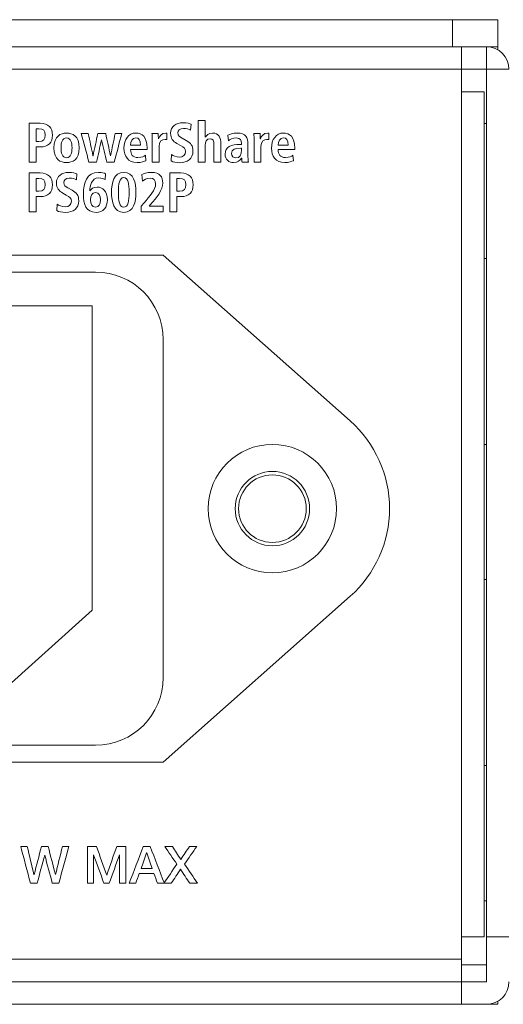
# Model space of a CAD drawing. Header units: millimetres. Extents: x 0 to 2122, y 0 to 1639.
# Tile 66 of 85: x 1870 to 1891, y 784 to 828. Entities that reach past the tile are written whole.
import ezdxf

# ---------------------------------------------------------------- set-up
doc = ezdxf.new("R2010")
doc.units = ezdxf.units.MM
doc.layers.add('1', color=7, linetype='Continuous', true_color=0xffffff)
doc.layers.add('2', color=7, linetype='Continuous', true_color=0xffffff)

msp = doc.modelspace()

# ---------------------------------------------------------------- linework, layer by layer
at = {"layer": '1', "color": 7, "linetype": 'Continuous', "lineweight": 13}
for p, q in [((1889.126, 827.737), (1474.126, 827.737)), ((1889.126, 826.537), (1889.126, 827.737)), ((1889.126, 827.737), (1891.126, 827.737)), ((1891.126, 827.737), (1891.126, 826.537)), ((1889.126, 826.537), (1474.126, 826.537)), ((1891.126, 826.537), (1889.126, 826.537)), ((1889.526, 825.537), (1889.526, 826.537)), ((1890.626, 826.537), (1890.54, 826.537)), ((1890.626, 826.537), (1890.626, 825.537)), ((1891.126, 826.537), (1891.126, 826.403)), ((1889.526, 825.537), (1473.726, 825.537)), ((1889.526, 825.537), (1889.526, 824.537)), ((1890.626, 825.537), (1889.526, 825.537)), ((1891.626, 825.537), (1890.626, 825.537)), ((1890.626, 787.037), (1890.626, 825.537)), ((1889.526, 787.037), (1889.526, 824.537)), ((1890.526, 824.537), (1889.526, 824.537)), ((1890.526, 787.037), (1890.526, 824.537)), ((1890.626, 823.137), (1890.526, 823.137)), ((1876.276, 817.287), (1845.976, 817.287)), ((1884.576, 809.928), (1876.276, 817.287)), ((1890.526, 817.137), (1890.626, 817.137)), ((1848.976, 816.537), (1873.276, 816.537)), ((1873.126, 815.037), (1849.126, 815.037)), ((1873.126, 801.537), (1873.126, 815.037)), ((1876.276, 813.537), (1876.276, 798.537)), ((1890.626, 808.887), (1890.526, 808.887)), ((1890.526, 802.887), (1890.626, 802.887)), ((1876.276, 794.787), (1884.576, 802.146)), ((1868.126, 797.037), (1873.126, 801.537)), ((1873.276, 795.537), (1848.976, 795.537)), ((1845.976, 794.787), (1876.276, 794.787)), ((1890.626, 794.637), (1890.526, 794.637)), ((1890.526, 788.637), (1890.626, 788.637)), ((1889.526, 787.037), (1889.526, 786.037)), ((1890.526, 787.037), (1889.526, 787.037)), ((1890.626, 787.037), (1891.626, 787.037)), ((1890.626, 787.037), (1890.626, 785.037)), ((1889.526, 786.037), (1473.726, 786.037)), ((1889.526, 785.037), (1889.526, 786.037)), ((1889.526, 785.787), (1890.626, 785.787)), ((1473.726, 785.037), (1889.526, 785.037)), ((1889.526, 785.037), (1890.626, 785.037)), ((1889.526, 784.037), (1889.526, 785.037)), ((1889.526, 784.037), (1724.126, 784.037)), ((1889.526, 784.037), (1890.626, 784.037)), ((1891.126, 784.037), (1890.622, 784.037)), ((1891.126, 784.037), (1891.126, 784.171))]:
    msp.add_line(p, q, dxfattribs=at)
at = {"layer": '1', "color": 7, "linetype": 'Continuous', "lineweight": 13, "extrusion": (0, 0, -1)}
msp.add_circle((-1881.126, 806.037), 2.85, dxfattribs=at)
at = {"layer": '1', "color": 7, "linetype": 'Continuous', "lineweight": 13}
for radius in [1.65, 1.5]:
    msp.add_circle((1881.126, 806.037), radius, dxfattribs=at)
for centre, radius, start, end in [((1890.626, 825.537), 1, 0, 90), ((1881.126, 806.037), 5.2, 311.5622, 48.4378), ((1890.626, 785.037), 1, 270, 0)]:
    msp.add_arc(centre, radius, start, end, dxfattribs=at)
at = {"layer": '1', "color": 7, "linetype": 'Continuous', "lineweight": 13, "extrusion": (0, 0, -1)}
for centre, start, end in [((-1873.276, 813.537), 90, 180), ((-1873.276, 798.537), 180, 270)]:
    msp.add_arc(centre, 3, start, end, dxfattribs=at)
at = {"layer": '2', "color": 7, "linetype": 'Continuous', "lineweight": 13}
for points, knots in [([(1870.327, 823.14), (1870.327, 823.14), (1870.82, 823.14), (1870.82, 823.14), (1871.177, 823.14), (1871.364, 822.942), (1871.364, 822.29), (1871.177, 822.09), (1870.82, 822.09), (1870.82, 822.09), (1870.644, 822.09), (1870.644, 822.09)], [0, 0, 0, 0, 0.1428571, 0.1428571, 0.1428571, 0.2857143, 0.2857143, 0.4285714, 0.4285714, 0.4285714, 0.5714286, 0.5714286, 0.5714286, 0.5714286]), ([(1870.76, 822.332), (1870.958, 822.332), (1871.046, 822.428), (1871.046, 822.804), (1870.958, 822.898), (1870.76, 822.898), (1870.76, 822.898), (1870.644, 822.898), (1870.644, 822.898)], [0, 0, 0, 0, 0.2, 0.2, 0.4, 0.4, 0.4, 0.6, 0.6, 0.6, 0.6]), ([(1876.606, 822.695), (1876.606, 823.004), (1876.86, 823.165), (1877.149, 823.165), (1877.333, 823.165), (1877.463, 823.118), (1877.513, 823.103)], [0.3125, 0.3125, 0.3125, 0.3125, 0.375, 0.375, 0.375, 0.4375, 0.4375, 0.4375, 0.4375]), ([(1877.495, 822.839), (1877.421, 822.868), (1877.319, 822.913), (1877.174, 822.913), (1877.015, 822.913), (1876.934, 822.829), (1876.934, 822.71), (1876.934, 822.581), (1877.019, 822.532), (1877.118, 822.478)], [0.5, 0.5, 0.5, 0.5, 0.5625, 0.5625, 0.5625, 0.625, 0.625, 0.625, 0.6875, 0.6875, 0.6875, 0.6875]), ([(1871.988, 822.708), (1872.249, 822.708), (1872.549, 822.571), (1872.549, 822.053), (1872.549, 821.519), (1872.249, 821.395), (1871.988, 821.395), (1871.731, 821.395), (1871.427, 821.519), (1871.427, 822.053), (1871.427, 822.571), (1871.731, 822.708), (1871.988, 822.708)], [0, 0, 0, 0, 0.25, 0.25, 0.25, 0.5, 0.5, 0.5, 0.75, 0.75, 0.75, 1, 1, 1, 1]), ([(1871.988, 821.613), (1872.186, 821.613), (1872.232, 821.84), (1872.232, 822.265), (1872.186, 822.49), (1871.791, 822.49), (1871.745, 822.265), (1871.745, 821.84), (1871.791, 821.613), (1871.988, 821.613)], [0, 0, 0, 0, 0.25, 0.25, 0.5, 0.5, 0.75, 0.75, 1, 1, 1, 1]), ([(1875.505, 821.477), (1875.438, 821.45), (1875.308, 821.395), (1875.124, 821.395), (1874.712, 821.395), (1874.535, 821.69), (1874.535, 822.033), (1874.535, 822.413), (1874.736, 822.708), (1875.061, 822.708), (1875.332, 822.708), (1875.569, 822.547), (1875.569, 822.028), (1875.569, 822.028), (1875.569, 821.969), (1875.569, 821.969)], [0, 0, 0, 0, 0.1111111, 0.1111111, 0.1111111, 0.2222222, 0.2222222, 0.2222222, 0.3333333, 0.3333333, 0.3333333, 0.4444444, 0.4444444, 0.4444444, 0.5555556, 0.5555556, 0.5555556, 0.5555556]), ([(1875.273, 822.162), (1875.273, 822.386), (1875.198, 822.5), (1875.061, 822.5), (1874.899, 822.5), (1874.832, 822.329), (1874.832, 822.162)], [0, 0, 0, 0, 0.3333333, 0.3333333, 0.3333333, 0.6666667, 0.6666667, 0.6666667, 0.6666667]), ([(1876.07, 822.455), (1876.109, 822.554), (1876.204, 822.708), (1876.394, 822.708), (1876.415, 822.708), (1876.43, 822.702), (1876.447, 822.7)], [0.3333333, 0.3333333, 0.3333333, 0.3333333, 0.4166667, 0.4166667, 0.4166667, 0.5, 0.5, 0.5, 0.5]), ([(1878.532, 822.179), (1878.532, 822.374), (1878.483, 822.455), (1878.359, 822.455), (1878.197, 822.455), (1878.141, 822.32), (1878.141, 822.157), (1878.141, 822.157), (1878.141, 821.415), (1878.141, 821.415)], [0.6153846, 0.6153846, 0.6153846, 0.6153846, 0.6923077, 0.6923077, 0.6923077, 0.7692308, 0.7692308, 0.7692308, 0.8461538, 0.8461538, 0.8461538, 0.8461538]), ([(1878.148, 822.525), (1878.204, 822.604), (1878.275, 822.708), (1878.465, 822.708), (1878.754, 822.708), (1878.839, 822.492), (1878.839, 822.236), (1878.839, 822.236), (1878.839, 821.415), (1878.839, 821.415)], [0.2307692, 0.2307692, 0.2307692, 0.2307692, 0.3076923, 0.3076923, 0.3076923, 0.3846154, 0.3846154, 0.3846154, 0.4615385, 0.4615385, 0.4615385, 0.4615385]), ([(1879.153, 822.614), (1879.238, 822.653), (1879.361, 822.708), (1879.555, 822.708), (1879.95, 822.708), (1880.042, 822.515), (1880.042, 822.196), (1880.042, 822.196), (1880.042, 821.64), (1880.042, 821.64), (1880.042, 821.549), (1880.053, 821.465), (1880.06, 821.415)], [0, 0, 0, 0, 0.0666667, 0.0666667, 0.0666667, 0.1333333, 0.1333333, 0.1333333, 0.2, 0.2, 0.2, 0.2666667, 0.2666667, 0.2666667, 0.2666667]), ([(1879.756, 822.248), (1879.756, 822.374), (1879.693, 822.49), (1879.52, 822.49), (1879.365, 822.49), (1879.231, 822.416), (1879.171, 822.367)], [0.8, 0.8, 0.8, 0.8, 0.8666667, 0.8666667, 0.8666667, 0.9333333, 0.9333333, 0.9333333, 0.9333333]), ([(1880.592, 822.455), (1880.631, 822.554), (1880.726, 822.708), (1880.917, 822.708), (1880.935, 822.708), (1880.952, 822.702), (1880.97, 822.7)], [0.3333333, 0.3333333, 0.3333333, 0.3333333, 0.4166667, 0.4166667, 0.4166667, 0.5, 0.5, 0.5, 0.5]), ([(1882.056, 821.477), (1881.989, 821.45), (1881.859, 821.395), (1881.675, 821.395), (1881.263, 821.395), (1881.086, 821.69), (1881.086, 822.033), (1881.086, 822.413), (1881.287, 822.708), (1881.612, 822.708), (1881.884, 822.708), (1882.12, 822.547), (1882.12, 822.028), (1882.12, 822.028), (1882.12, 821.969), (1882.12, 821.969)], [0, 0, 0, 0, 0.1111111, 0.1111111, 0.1111111, 0.2222222, 0.2222222, 0.2222222, 0.3333333, 0.3333333, 0.3333333, 0.4444444, 0.4444444, 0.4444444, 0.5555556, 0.5555556, 0.5555556, 0.5555556]), ([(1881.824, 822.162), (1881.824, 822.386), (1881.749, 822.5), (1881.612, 822.5), (1881.45, 822.5), (1881.383, 822.329), (1881.383, 822.162)], [0, 0, 0, 0, 0.3333333, 0.3333333, 0.3333333, 0.6666667, 0.6666667, 0.6666667, 0.6666667]), ([(1876.447, 822.413), (1876.419, 822.421), (1876.391, 822.426), (1876.359, 822.426), (1876.236, 822.426), (1876.094, 822.349), (1876.094, 822.112), (1876.094, 822.112), (1876.094, 821.415), (1876.094, 821.415)], [0.5833333, 0.5833333, 0.5833333, 0.5833333, 0.6666667, 0.6666667, 0.6666667, 0.75, 0.75, 0.75, 0.8333333, 0.8333333, 0.8333333, 0.8333333]), ([(1877.301, 822.374), (1877.502, 822.26), (1877.601, 822.151), (1877.601, 821.909), (1877.601, 821.559), (1877.35, 821.391), (1877.022, 821.391), (1876.849, 821.391), (1876.715, 821.415), (1876.631, 821.467)], [0.75, 0.75, 0.75, 0.75, 0.8125, 0.8125, 0.8125, 0.875, 0.875, 0.875, 0.9375, 0.9375, 0.9375, 0.9375]), ([(1876.645, 821.749), (1876.708, 821.709), (1876.842, 821.643), (1877.012, 821.643), (1877.149, 821.643), (1877.273, 821.719), (1877.273, 821.892), (1877.273, 822.016), (1877.202, 822.07), (1877.05, 822.154)], [0, 0, 0, 0, 0.0625, 0.0625, 0.0625, 0.125, 0.125, 0.125, 0.1875, 0.1875, 0.1875, 0.1875]), ([(1879.026, 821.769), (1879.026, 822.114), (1879.305, 822.201), (1879.693, 822.201), (1879.693, 822.201), (1879.756, 822.201), (1879.756, 822.201)], [0.6, 0.6, 0.6, 0.6, 0.6666667, 0.6666667, 0.6666667, 0.7333333, 0.7333333, 0.7333333, 0.7333333]), ([(1879.756, 822.038), (1879.756, 822.038), (1879.728, 822.038), (1879.728, 822.038), (1879.467, 822.038), (1879.312, 821.983), (1879.312, 821.798), (1879.312, 821.682), (1879.386, 821.603), (1879.506, 821.603), (1879.689, 821.603), (1879.756, 821.739), (1879.756, 821.966), (1879.756, 821.966), (1879.756, 822.038), (1879.756, 822.038)], [0, 0, 0, 0, 0.2, 0.2, 0.2, 0.4, 0.4, 0.4, 0.6, 0.6, 0.6, 0.8, 0.8, 0.8, 1, 1, 1, 1]), ([(1880.97, 822.413), (1880.942, 822.421), (1880.913, 822.426), (1880.882, 822.426), (1880.755, 822.426), (1880.617, 822.349), (1880.617, 822.112), (1880.617, 822.112), (1880.617, 821.415), (1880.617, 821.415)], [0.5833333, 0.5833333, 0.5833333, 0.5833333, 0.6666667, 0.6666667, 0.6666667, 0.75, 0.75, 0.75, 0.8333333, 0.8333333, 0.8333333, 0.8333333]), ([(1874.832, 821.969), (1874.832, 821.751), (1874.92, 821.62), (1875.156, 821.62), (1875.343, 821.62), (1875.431, 821.677), (1875.488, 821.719)], [0.6666667, 0.6666667, 0.6666667, 0.6666667, 0.7777778, 0.7777778, 0.7777778, 0.8888889, 0.8888889, 0.8888889, 0.8888889]), ([(1879.76, 821.588), (1879.686, 821.485), (1879.587, 821.395), (1879.404, 821.395), (1879.206, 821.395), (1879.026, 821.531), (1879.026, 821.769)], [0.4666667, 0.4666667, 0.4666667, 0.4666667, 0.5333333, 0.5333333, 0.5333333, 0.6, 0.6, 0.6, 0.6]), ([(1881.383, 821.969), (1881.383, 821.751), (1881.471, 821.62), (1881.707, 821.62), (1881.894, 821.62), (1881.982, 821.677), (1882.039, 821.719)], [0.6666667, 0.6666667, 0.6666667, 0.6666667, 0.7777778, 0.7777778, 0.7777778, 0.8888889, 0.8888889, 0.8888889, 0.8888889]), ([(1870.327, 820.935), (1870.327, 820.935), (1870.82, 820.935), (1870.82, 820.935), (1871.177, 820.935), (1871.364, 820.737), (1871.364, 820.085), (1871.177, 819.885), (1870.82, 819.885), (1870.82, 819.885), (1870.644, 819.885), (1870.644, 819.885)], [0, 0, 0, 0, 0.1428571, 0.1428571, 0.1428571, 0.2857143, 0.2857143, 0.4285714, 0.4285714, 0.4285714, 0.5714286, 0.5714286, 0.5714286, 0.5714286]), ([(1870.76, 820.127), (1870.958, 820.127), (1871.046, 820.223), (1871.046, 820.599), (1870.958, 820.693), (1870.76, 820.693), (1870.76, 820.693), (1870.644, 820.693), (1870.644, 820.693)], [0, 0, 0, 0, 0.2, 0.2, 0.4, 0.4, 0.4, 0.6, 0.6, 0.6, 0.6]), ([(1871.819, 820.038), (1871.649, 820.132), (1871.537, 820.268), (1871.537, 820.49), (1871.537, 820.799), (1871.791, 820.96), (1872.08, 820.96), (1872.263, 820.96), (1872.39, 820.913), (1872.44, 820.898)], [0.25, 0.25, 0.25, 0.25, 0.3125, 0.3125, 0.3125, 0.375, 0.375, 0.375, 0.4375, 0.4375, 0.4375, 0.4375]), ([(1872.426, 820.634), (1872.352, 820.663), (1872.249, 820.708), (1872.105, 820.708), (1871.946, 820.708), (1871.865, 820.624), (1871.865, 820.505), (1871.865, 820.377), (1871.949, 820.327), (1872.045, 820.273)], [0.5, 0.5, 0.5, 0.5, 0.5625, 0.5625, 0.5625, 0.625, 0.625, 0.625, 0.6875, 0.6875, 0.6875, 0.6875]), ([(1873.025, 820.137), (1873.085, 820.233), (1873.173, 820.31), (1873.343, 820.31), (1873.586, 820.31), (1873.801, 820.125), (1873.801, 819.749), (1873.801, 819.408), (1873.621, 819.186), (1873.297, 819.186), (1872.856, 819.186), (1872.736, 819.546), (1872.736, 819.991), (1872.736, 820.5), (1872.877, 820.96), (1873.403, 820.96), (1873.562, 820.96), (1873.664, 820.923), (1873.724, 820.9)], [0.3, 0.3, 0.3, 0.3, 0.4, 0.4, 0.4, 0.5, 0.5, 0.5, 0.6, 0.6, 0.6, 0.7, 0.7, 0.7, 0.8, 0.8, 0.8, 0.9, 0.9, 0.9, 0.9]), ([(1873.706, 820.644), (1873.646, 820.668), (1873.558, 820.718), (1873.42, 820.718), (1873.089, 820.718), (1873.032, 820.352), (1873.022, 820.142)], [0, 0, 0, 0, 0.1, 0.1, 0.1, 0.2, 0.2, 0.2, 0.2]), ([(1874.528, 820.96), (1874.976, 820.96), (1875.071, 820.498), (1875.071, 819.648), (1874.976, 819.186), (1874.528, 819.186), (1874.084, 819.186), (1873.985, 819.648), (1873.985, 820.498), (1874.084, 820.96), (1874.528, 820.96)], [0, 0, 0, 0, 0.25, 0.25, 0.5, 0.5, 0.5, 0.75, 0.75, 1, 1, 1, 1]), ([(1874.528, 819.418), (1874.722, 819.418), (1874.764, 819.692), (1874.764, 820.453), (1874.722, 820.728), (1874.334, 820.728), (1874.292, 820.453), (1874.292, 819.692), (1874.334, 819.418), (1874.528, 819.418)], [0, 0, 0, 0, 0.25, 0.25, 0.5, 0.5, 0.75, 0.75, 1, 1, 1, 1]), ([(1875.336, 820.861), (1875.414, 820.908), (1875.544, 820.96), (1875.763, 820.96), (1876.13, 820.96), (1876.26, 820.752), (1876.26, 820.5), (1876.26, 820.189), (1875.999, 819.843), (1875.71, 819.529)], [0.3846154, 0.3846154, 0.3846154, 0.3846154, 0.4615385, 0.4615385, 0.4615385, 0.5384615, 0.5384615, 0.5384615, 0.6153846, 0.6153846, 0.6153846, 0.6153846]), ([(1875.428, 819.611), (1875.678, 819.897), (1875.943, 820.191), (1875.943, 820.451), (1875.943, 820.614), (1875.844, 820.708), (1875.706, 820.708), (1875.519, 820.708), (1875.421, 820.624), (1875.361, 820.577)], [0.0769231, 0.0769231, 0.0769231, 0.0769231, 0.1538462, 0.1538462, 0.1538462, 0.2307692, 0.2307692, 0.2307692, 0.3076923, 0.3076923, 0.3076923, 0.3076923]), ([(1876.574, 820.935), (1876.574, 820.935), (1877.068, 820.935), (1877.068, 820.935), (1877.421, 820.935), (1877.608, 820.737), (1877.608, 820.085), (1877.421, 819.885), (1877.068, 819.885), (1877.068, 819.885), (1876.888, 819.885), (1876.888, 819.885)], [0, 0, 0, 0, 0.1428571, 0.1428571, 0.1428571, 0.2857143, 0.2857143, 0.4285714, 0.4285714, 0.4285714, 0.5714286, 0.5714286, 0.5714286, 0.5714286]), ([(1877.008, 820.127), (1877.206, 820.127), (1877.29, 820.223), (1877.29, 820.599), (1877.206, 820.693), (1877.008, 820.693), (1877.008, 820.693), (1876.888, 820.693), (1876.888, 820.693)], [0, 0, 0, 0, 0.2, 0.2, 0.4, 0.4, 0.4, 0.6, 0.6, 0.6, 0.6]), ([(1872.232, 820.169), (1872.433, 820.055), (1872.531, 819.946), (1872.531, 819.704), (1872.531, 819.354), (1872.281, 819.186), (1871.953, 819.186), (1871.78, 819.186), (1871.646, 819.211), (1871.558, 819.262)], [0.75, 0.75, 0.75, 0.75, 0.8125, 0.8125, 0.8125, 0.875, 0.875, 0.875, 0.9375, 0.9375, 0.9375, 0.9375]), ([(1871.575, 819.544), (1871.639, 819.504), (1871.773, 819.438), (1871.942, 819.438), (1872.08, 819.438), (1872.203, 819.514), (1872.203, 819.687), (1872.203, 819.811), (1872.133, 819.865), (1871.978, 819.949)], [0, 0, 0, 0, 0.0625, 0.0625, 0.0625, 0.125, 0.125, 0.125, 0.1875, 0.1875, 0.1875, 0.1875]), ([(1873.272, 819.418), (1873.427, 819.418), (1873.494, 819.541), (1873.494, 819.744), (1873.494, 819.932), (1873.431, 820.068), (1873.272, 820.068), (1873.128, 820.068), (1873.05, 819.939), (1873.05, 819.744), (1873.05, 819.541), (1873.121, 819.418), (1873.272, 819.418)], [0, 0, 0, 0, 0.25, 0.25, 0.25, 0.5, 0.5, 0.5, 0.75, 0.75, 0.75, 1, 1, 1, 1])]:
    msp.add_open_spline(points, degree=3, knots=knots, dxfattribs=at)
for points in [[(1870.327, 821.415), (1870.327, 821.415), (1870.327, 823.14), (1870.327, 823.14)], [(1870.644, 822.898), (1870.644, 822.898), (1870.644, 822.332), (1870.644, 822.332)], [(1877.513, 823.103), (1877.513, 823.103), (1877.495, 822.839), (1877.495, 822.839)], [(1877.834, 823.268), (1877.834, 823.268), (1878.141, 823.268), (1878.141, 823.268)], [(1877.834, 821.415), (1877.834, 821.415), (1877.834, 823.268), (1877.834, 823.268)], [(1878.141, 823.268), (1878.141, 823.268), (1878.141, 822.525), (1878.141, 822.525)], [(1872.983, 821.415), (1872.868, 821.839), (1872.752, 822.264), (1872.637, 822.688)], [(1872.637, 822.688), (1872.743, 822.688), (1872.849, 822.688), (1872.955, 822.688)], [(1872.955, 822.688), (1873.023, 822.357), (1873.091, 822.027), (1873.159, 821.697)], [(1873.163, 821.697), (1873.235, 822.027), (1873.306, 822.357), (1873.378, 822.688)], [(1873.378, 822.688), (1873.494, 822.688), (1873.611, 822.688), (1873.727, 822.688)], [(1873.727, 822.688), (1873.798, 822.357), (1873.868, 822.027), (1873.939, 821.697)], [(1873.942, 821.697), (1874.011, 822.027), (1874.079, 822.357), (1874.147, 822.688)], [(1874.443, 822.688), (1874.331, 822.264), (1874.218, 821.839), (1874.105, 821.415)], [(1874.147, 822.688), (1874.246, 822.688), (1874.345, 822.688), (1874.443, 822.688)], [(1875.791, 822.478), (1875.791, 822.557), (1875.788, 822.631), (1875.78, 822.688)], [(1875.78, 822.688), (1875.78, 822.688), (1876.056, 822.688), (1876.056, 822.688)], [(1875.791, 821.415), (1875.791, 821.415), (1875.791, 822.478), (1875.791, 822.478)], [(1876.056, 822.688), (1876.059, 822.611), (1876.066, 822.532), (1876.066, 822.455)], [(1876.066, 822.455), (1876.066, 822.455), (1876.07, 822.455), (1876.07, 822.455)], [(1876.447, 822.7), (1876.447, 822.7), (1876.447, 822.413), (1876.447, 822.413)], [(1876.888, 822.243), (1876.719, 822.337), (1876.606, 822.473), (1876.606, 822.695)], [(1877.118, 822.478), (1877.118, 822.478), (1877.301, 822.374), (1877.301, 822.374)], [(1878.141, 822.525), (1878.141, 822.525), (1878.148, 822.525), (1878.148, 822.525)], [(1879.171, 822.367), (1879.171, 822.367), (1879.153, 822.614), (1879.153, 822.614)], [(1880.31, 822.478), (1880.31, 822.557), (1880.307, 822.631), (1880.3, 822.688)], [(1880.3, 822.688), (1880.3, 822.688), (1880.578, 822.688), (1880.578, 822.688)], [(1880.31, 821.415), (1880.31, 821.415), (1880.31, 822.478), (1880.31, 822.478)], [(1880.578, 822.688), (1880.582, 822.611), (1880.589, 822.532), (1880.589, 822.455)], [(1880.589, 822.455), (1880.589, 822.455), (1880.592, 822.455), (1880.592, 822.455)], [(1880.97, 822.7), (1880.97, 822.7), (1880.97, 822.413), (1880.97, 822.413)], [(1870.644, 822.332), (1870.644, 822.332), (1870.76, 822.332), (1870.76, 822.332)], [(1870.644, 822.09), (1870.644, 822.09), (1870.644, 821.415), (1870.644, 821.415)], [(1873.54, 822.406), (1873.466, 822.076), (1873.392, 821.746), (1873.318, 821.415)], [(1873.544, 822.406), (1873.543, 822.406), (1873.542, 822.406), (1873.54, 822.406)], [(1873.773, 821.415), (1873.697, 821.746), (1873.62, 822.076), (1873.544, 822.406)], [(1874.832, 822.162), (1874.832, 822.162), (1875.273, 822.162), (1875.273, 822.162)], [(1877.05, 822.154), (1877.05, 822.154), (1876.888, 822.243), (1876.888, 822.243)], [(1878.532, 821.415), (1878.532, 821.415), (1878.532, 822.179), (1878.532, 822.179)], [(1879.756, 822.201), (1879.756, 822.201), (1879.756, 822.248), (1879.756, 822.248)], [(1881.383, 822.162), (1881.383, 822.162), (1881.824, 822.162), (1881.824, 822.162)], [(1873.159, 821.697), (1873.161, 821.697), (1873.162, 821.697), (1873.163, 821.697)], [(1873.939, 821.697), (1873.94, 821.697), (1873.941, 821.697), (1873.942, 821.697)], [(1875.569, 821.969), (1875.569, 821.969), (1874.832, 821.969), (1874.832, 821.969)], [(1875.488, 821.719), (1875.488, 821.719), (1875.505, 821.477), (1875.505, 821.477)], [(1876.631, 821.467), (1876.631, 821.467), (1876.645, 821.749), (1876.645, 821.749)], [(1879.767, 821.588), (1879.767, 821.588), (1879.76, 821.588), (1879.76, 821.588)], [(1879.785, 821.415), (1879.767, 821.465), (1879.767, 821.526), (1879.767, 821.588)], [(1882.12, 821.969), (1882.12, 821.969), (1881.383, 821.969), (1881.383, 821.969)], [(1882.039, 821.719), (1882.039, 821.719), (1882.056, 821.477), (1882.056, 821.477)], [(1870.644, 821.415), (1870.644, 821.415), (1870.327, 821.415), (1870.327, 821.415)], [(1873.318, 821.415), (1873.206, 821.415), (1873.095, 821.415), (1872.983, 821.415)], [(1874.105, 821.415), (1873.994, 821.415), (1873.884, 821.415), (1873.773, 821.415)], [(1876.094, 821.415), (1876.094, 821.415), (1875.791, 821.415), (1875.791, 821.415)], [(1878.141, 821.415), (1878.141, 821.415), (1877.834, 821.415), (1877.834, 821.415)], [(1878.839, 821.415), (1878.839, 821.415), (1878.532, 821.415), (1878.532, 821.415)], [(1880.06, 821.415), (1880.06, 821.415), (1879.785, 821.415), (1879.785, 821.415)], [(1880.617, 821.415), (1880.617, 821.415), (1880.31, 821.415), (1880.31, 821.415)], [(1870.327, 819.211), (1870.327, 819.211), (1870.327, 820.935), (1870.327, 820.935)], [(1870.644, 820.693), (1870.644, 820.693), (1870.644, 820.127), (1870.644, 820.127)], [(1872.44, 820.898), (1872.44, 820.898), (1872.426, 820.634), (1872.426, 820.634)], [(1873.724, 820.9), (1873.724, 820.9), (1873.706, 820.644), (1873.706, 820.644)], [(1875.361, 820.577), (1875.361, 820.577), (1875.336, 820.861), (1875.336, 820.861)], [(1876.574, 819.211), (1876.574, 819.211), (1876.574, 820.935), (1876.574, 820.935)], [(1876.888, 820.693), (1876.888, 820.693), (1876.888, 820.127), (1876.888, 820.127)], [(1872.045, 820.273), (1872.045, 820.273), (1872.232, 820.169), (1872.232, 820.169)], [(1870.644, 820.127), (1870.644, 820.127), (1870.76, 820.127), (1870.76, 820.127)], [(1870.644, 819.885), (1870.644, 819.885), (1870.644, 819.211), (1870.644, 819.211)], [(1871.978, 819.949), (1871.978, 819.949), (1871.819, 820.038), (1871.819, 820.038)], [(1873.022, 820.142), (1873.022, 820.142), (1873.025, 820.137), (1873.025, 820.137)], [(1876.888, 820.127), (1876.888, 820.127), (1877.008, 820.127), (1877.008, 820.127)], [(1876.888, 819.885), (1876.888, 819.885), (1876.888, 819.211), (1876.888, 819.211)], [(1871.558, 819.262), (1871.558, 819.262), (1871.575, 819.544), (1871.575, 819.544)], [(1875.297, 819.465), (1875.297, 819.465), (1875.428, 819.611), (1875.428, 819.611)], [(1875.297, 819.211), (1875.297, 819.211), (1875.297, 819.465), (1875.297, 819.465)], [(1875.71, 819.529), (1875.71, 819.529), (1875.65, 819.462), (1875.65, 819.462)], [(1875.65, 819.462), (1875.65, 819.462), (1876.278, 819.462), (1876.278, 819.462)], [(1876.278, 819.462), (1876.278, 819.462), (1876.278, 819.211), (1876.278, 819.211)], [(1870.644, 819.211), (1870.644, 819.211), (1870.327, 819.211), (1870.327, 819.211)], [(1876.278, 819.211), (1876.278, 819.211), (1875.297, 819.211), (1875.297, 819.211)], [(1876.888, 819.211), (1876.888, 819.211), (1876.574, 819.211), (1876.574, 819.211)], [(1869.956, 791.045), (1870.051, 791.045), (1870.147, 791.045), (1870.242, 791.045)], [(1870.387, 789.408), (1870.243, 789.953), (1870.1, 790.499), (1869.956, 791.045)], [(1870.242, 791.045), (1870.342, 790.627), (1870.442, 790.21), (1870.542, 789.792)], [(1870.549, 789.792), (1870.658, 790.21), (1870.768, 790.627), (1870.877, 791.045)], [(1870.877, 791.045), (1870.975, 791.045), (1871.072, 791.045), (1871.17, 791.045)], [(1871.17, 791.045), (1871.278, 790.627), (1871.386, 790.21), (1871.494, 789.792)], [(1871.498, 789.792), (1871.601, 790.21), (1871.705, 790.627), (1871.808, 791.045)], [(1872.094, 791.045), (1871.943, 790.499), (1871.793, 789.953), (1871.642, 789.408)], [(1871.808, 791.045), (1871.903, 791.045), (1871.999, 791.045), (1872.094, 791.045)], [(1872.912, 791.045), (1873.048, 791.045), (1873.183, 791.045), (1873.318, 791.045)], [(1872.912, 789.408), (1872.912, 789.953), (1872.912, 790.499), (1872.912, 791.045)], [(1873.318, 791.045), (1873.469, 790.617), (1873.619, 790.19), (1873.77, 789.763)], [(1873.773, 789.763), (1873.92, 790.19), (1874.067, 790.617), (1874.214, 791.045)], [(1874.214, 791.045), (1874.347, 791.045), (1874.48, 791.045), (1874.613, 791.045)], [(1874.613, 791.045), (1874.613, 790.499), (1874.613, 789.953), (1874.613, 789.408)], [(1874.768, 789.408), (1874.977, 789.953), (1875.187, 790.499), (1875.396, 791.045)], [(1875.396, 791.045), (1875.497, 791.045), (1875.598, 791.045), (1875.699, 791.045)], [(1875.699, 791.045), (1875.91, 790.499), (1876.12, 789.953), (1876.331, 789.408)], [(1876.345, 791.045), (1876.459, 791.045), (1876.573, 791.045), (1876.687, 791.045)], [(1876.885, 790.256), (1876.705, 790.519), (1876.525, 790.782), (1876.345, 791.045)], [(1876.687, 791.045), (1876.811, 790.852), (1876.934, 790.66), (1877.058, 790.467)], [(1877.058, 790.467), (1877.187, 790.66), (1877.316, 790.852), (1877.446, 791.045)], [(1877.767, 791.045), (1877.586, 790.782), (1877.404, 790.519), (1877.223, 790.256)], [(1877.446, 791.045), (1877.553, 791.045), (1877.66, 791.045), (1877.767, 791.045)], [(1871.018, 790.659), (1870.906, 790.242), (1870.795, 789.825), (1870.683, 789.408)], [(1871.022, 790.659), (1871.02, 790.659), (1871.019, 790.659), (1871.018, 790.659)], [(1871.357, 789.408), (1871.245, 789.825), (1871.133, 790.242), (1871.022, 790.659)], [(1873.191, 790.671), (1873.19, 790.671), (1873.189, 790.671), (1873.188, 790.671)], [(1873.188, 790.671), (1873.188, 790.25), (1873.188, 789.829), (1873.188, 789.408)], [(1873.646, 789.408), (1873.495, 789.829), (1873.343, 790.25), (1873.191, 790.671)], [(1874.338, 790.671), (1874.186, 790.25), (1874.034, 789.829), (1873.883, 789.408)], [(1874.341, 790.671), (1874.34, 790.671), (1874.339, 790.671), (1874.338, 790.671)], [(1874.341, 789.408), (1874.341, 789.829), (1874.341, 790.25), (1874.341, 790.671)], [(1875.541, 790.763), (1875.458, 790.528), (1875.376, 790.293), (1875.294, 790.059)], [(1875.548, 790.763), (1875.545, 790.763), (1875.543, 790.763), (1875.541, 790.763)], [(1875.795, 790.059), (1875.712, 790.293), (1875.63, 790.528), (1875.548, 790.763)], [(1876.306, 789.408), (1876.499, 789.69), (1876.692, 789.973), (1876.885, 790.256)], [(1877.223, 790.256), (1877.417, 789.973), (1877.611, 789.69), (1877.805, 789.408)], [(1870.542, 789.792), (1870.544, 789.792), (1870.546, 789.792), (1870.549, 789.792)], [(1871.494, 789.792), (1871.495, 789.792), (1871.497, 789.792), (1871.498, 789.792)], [(1873.77, 789.763), (1873.771, 789.763), (1873.772, 789.763), (1873.773, 789.763)], [(1875.216, 789.841), (1875.164, 789.696), (1875.113, 789.552), (1875.061, 789.408)], [(1875.869, 789.841), (1875.651, 789.841), (1875.434, 789.841), (1875.216, 789.841)], [(1875.294, 790.059), (1875.461, 790.059), (1875.628, 790.059), (1875.795, 790.059)], [(1876.024, 789.408), (1875.972, 789.552), (1875.92, 789.696), (1875.869, 789.841)], [(1877.047, 790.033), (1876.909, 789.825), (1876.772, 789.616), (1876.634, 789.408)], [(1877.456, 789.408), (1877.32, 789.616), (1877.183, 789.825), (1877.047, 790.033)], [(1870.683, 789.408), (1870.584, 789.408), (1870.485, 789.408), (1870.387, 789.408)], [(1871.642, 789.408), (1871.547, 789.408), (1871.452, 789.408), (1871.357, 789.408)], [(1873.188, 789.408), (1873.096, 789.408), (1873.004, 789.408), (1872.912, 789.408)], [(1873.883, 789.408), (1873.804, 789.408), (1873.725, 789.408), (1873.646, 789.408)], [(1874.613, 789.408), (1874.522, 789.408), (1874.432, 789.408), (1874.341, 789.408)], [(1875.061, 789.408), (1874.963, 789.408), (1874.866, 789.408), (1874.768, 789.408)], [(1876.331, 789.408), (1876.229, 789.408), (1876.126, 789.408), (1876.024, 789.408)], [(1876.634, 789.408), (1876.525, 789.408), (1876.415, 789.408), (1876.306, 789.408)], [(1877.805, 789.408), (1877.689, 789.408), (1877.573, 789.408), (1877.456, 789.408)]]:
    msp.add_open_spline(points, degree=3, dxfattribs=at)

doc.saveas('drawing.dxf')
